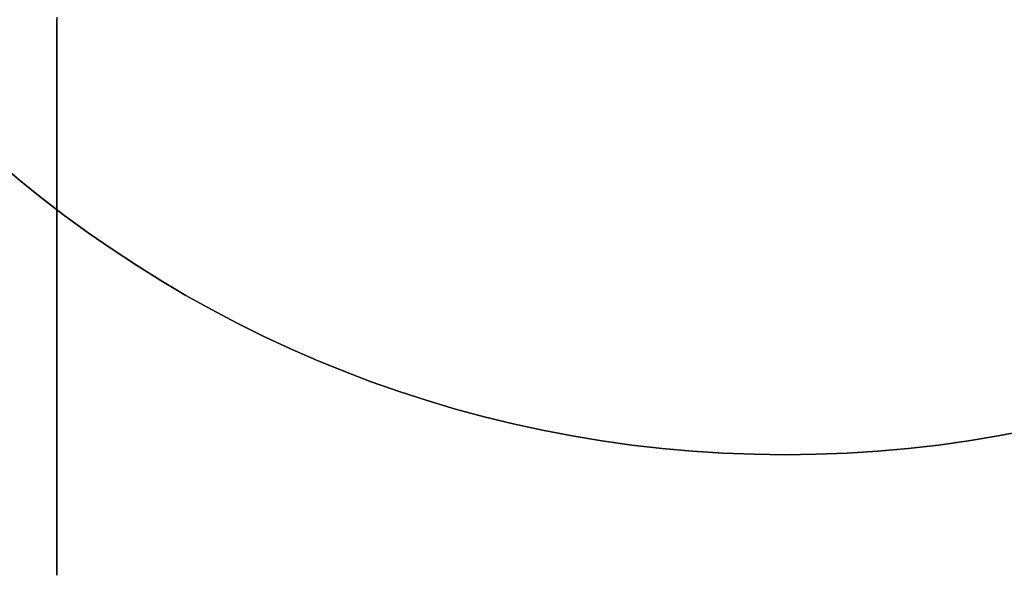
# Model space of a CAD drawing. Extents: x -4.4 to 4.4, y -6.1 to 5.8.
# Tile 10 of 157: x 3.831 to 3.9905, y -4.4096 to -4.3195. Entities that reach past the tile are written whole.
import ezdxf

# ---------------------------------------------------------------- set-up
doc = ezdxf.new("R2010")
doc.units = 0
doc.layers.get('0').update_dxf_attribs({"linetype": 'CONTINUOUS'})

# ---------------------------------------------------------------- blocks, each defined once
blk = doc.blocks.new('*U1')
blk.add_polyline3d([(3.837, -4.31906, 5.00532), (3.837, -4.3196, 5.00567), (3.837, -4.32014, 5.00602), (3.837, -4.32067, 5.00638), (3.837, -4.32121, 5.00673), (3.837, -4.32175, 5.00709), (3.837, -4.32229, 5.00746), (3.837, -4.32283, 5.00783), (3.837, -4.32337, 5.0082), (3.837, -4.32392, 5.00857), (3.837, -4.32446, 5.00895), (3.837, -4.325, 5.00932), (3.837, -4.32554, 5.00971), (3.837, -4.32609, 5.01009), (3.837, -4.32663, 5.01048), (3.837, -4.32717, 5.01087), (3.837, -4.32772, 5.01126), (3.837, -4.32826, 5.01166), (3.837, -4.3288, 5.01205), (3.837, -4.32935, 5.01246), (3.837, -4.32989, 5.01286), (3.837, -4.33043, 5.01327), (3.837, -4.33098, 5.01368), (3.837, -4.33152, 5.01409), (3.837, -4.33206, 5.0145), (3.837, -4.3326, 5.01492), (3.837, -4.33315, 5.01534), (3.837, -4.33369, 5.01576), (3.837, -4.33423, 5.01618), (3.837, -4.33477, 5.01661), (3.837, -4.33531, 5.01704), (3.837, -4.33585, 5.01747), (3.837, -4.33639, 5.01791), (3.837, -4.33693, 5.01834), (3.837, -4.33746, 5.01878), (3.837, -4.338, 5.01922), (3.837, -4.33853, 5.01967), (3.837, -4.33907, 5.02011), (3.837, -4.3396, 5.02056), (3.837, -4.34014, 5.02101), (3.837, -4.34067, 5.02146), (3.837, -4.3412, 5.02192), (3.837, -4.34173, 5.02237), (3.837, -4.34225, 5.02283), (3.837, -4.34278, 5.02329), (3.837, -4.34331, 5.02376), (3.837, -4.34383, 5.02422), (3.837, -4.34435, 5.02469), (3.837, -4.34487, 5.02516), (3.837, -4.34539, 5.02563), (3.837, -4.34591, 5.02611), (3.837, -4.34643, 5.02658), (3.837, -4.34694, 5.02706), (3.837, -4.34745, 5.02754), (3.837, -4.34797, 5.02802), (3.837, -4.34847, 5.0285), (3.837, -4.34898, 5.02899), (3.837, -4.34949, 5.02947), (3.837, -4.34999, 5.02996), (3.837, -4.35049, 5.03045), (3.837, -4.35099, 5.03094), (3.837, -4.35149, 5.03143), (3.837, -4.35199, 5.03193), (3.837, -4.35248, 5.03243), (3.837, -4.35297, 5.03292), (3.837, -4.35346, 5.03342), (3.837, -4.35395, 5.03392), (3.837, -4.35443, 5.03442), (3.837, -4.35492, 5.03493), (3.837, -4.3554, 5.03543), (3.837, -4.35588, 5.03593), (3.837, -4.35635, 5.03644), (3.837, -4.35683, 5.03695), (3.837, -4.3573, 5.03746), (3.837, -4.35777, 5.03796), (3.837, -4.35824, 5.03847), (3.837, -4.3587, 5.03898), (3.837, -4.35916, 5.0395), (3.837, -4.35962, 5.04001), (3.837, -4.36008, 5.04052), (3.837, -4.36054, 5.04103), (3.837, -4.36099, 5.04155), (3.837, -4.36144, 5.04206), (3.837, -4.36188, 5.04258), (3.837, -4.36233, 5.04309), (3.837, -4.36277, 5.04361), (3.837, -4.36321, 5.04413), (3.837, -4.36365, 5.04464), (3.837, -4.36408, 5.04516), (3.837, -4.36451, 5.04568), (3.837, -4.36494, 5.0462), (3.837, -4.36537, 5.04671), (3.837, -4.36579, 5.04723), (3.837, -4.36621, 5.04775), (3.837, -4.36663, 5.04827), (3.837, -4.36704, 5.04878), (3.837, -4.36745, 5.0493), (3.837, -4.36786, 5.04982), (3.837, -4.36827, 5.05034), (3.837, -4.36867, 5.05085), (3.837, -4.36907, 5.05137), (3.837, -4.36946, 5.05189), (3.837, -4.36986, 5.0524), (3.837, -4.37025, 5.05292), (3.837, -4.37063, 5.05343), (3.837, -4.37102, 5.05395), (3.837, -4.3714, 5.05447), (3.837, -4.37178, 5.05499), (3.837, -4.37217, 5.05552), (3.837, -4.37255, 5.05605), (3.837, -4.37293, 5.05658), (3.837, -4.37331, 5.05712), (3.837, -4.37369, 5.05766), (3.837, -4.37407, 5.0582), (3.837, -4.37444, 5.05875), (3.837, -4.37482, 5.0593), (3.837, -4.3752, 5.05985), (3.837, -4.37557, 5.0604), (3.837, -4.37595, 5.06096), (3.837, -4.37632, 5.06152), (3.837, -4.37669, 5.06209), (3.837, -4.37706, 5.06265), (3.837, -4.37743, 5.06322), (3.837, -4.3778, 5.0638), (3.837, -4.37817, 5.06437), (3.837, -4.37853, 5.06495), (3.837, -4.3789, 5.06553), (3.837, -4.37926, 5.06611), (3.837, -4.37962, 5.06669), (3.837, -4.37998, 5.06728), (3.837, -4.38034, 5.06787), (3.837, -4.3807, 5.06846), (3.837, -4.38106, 5.06905), (3.837, -4.38142, 5.06965), (3.837, -4.38177, 5.07024), (3.837, -4.38212, 5.07084), (3.837, -4.38247, 5.07144), (3.837, -4.38282, 5.07205), (3.837, -4.38317, 5.07265), (3.837, -4.38352, 5.07326), (3.837, -4.38386, 5.07387), (3.837, -4.3842, 5.07448), (3.837, -4.38455, 5.07509), (3.837, -4.38489, 5.0757), (3.837, -4.38522, 5.07632), (3.837, -4.38556, 5.07693), (3.837, -4.38589, 5.07755), (3.837, -4.38623, 5.07817), (3.837, -4.38656, 5.07879), (3.837, -4.38689, 5.07941), (3.837, -4.38721, 5.08003), (3.837, -4.38754, 5.08065), (3.837, -4.38786, 5.08128), (3.837, -4.38818, 5.0819), (3.837, -4.3885, 5.08253), (3.837, -4.38882, 5.08315), (3.837, -4.38913, 5.08378), (3.837, -4.38944, 5.08441), (3.837, -4.38975, 5.08504), (3.837, -4.39006, 5.08567), (3.837, -4.39037, 5.0863), (3.837, -4.39067, 5.08693), (3.837, -4.39097, 5.08756), (3.837, -4.39127, 5.08819), (3.837, -4.39157, 5.08882), (3.837, -4.39186, 5.08945), (3.837, -4.39215, 5.09009), (3.837, -4.39244, 5.09072), (3.837, -4.39273, 5.09135), (3.837, -4.39301, 5.09198), (3.837, -4.39329, 5.09262), (3.837, -4.39357, 5.09325), (3.837, -4.39385, 5.09388), (3.837, -4.39412, 5.09451), (3.837, -4.3944, 5.09515), (3.837, -4.39466, 5.09578), (3.837, -4.39493, 5.09641), (3.837, -4.39519, 5.09704), (3.837, -4.39545, 5.09767), (3.837, -4.39571, 5.0983), (3.837, -4.39597, 5.09893), (3.837, -4.39622, 5.09956), (3.837, -4.39647, 5.10019), (3.837, -4.39672, 5.10081), (3.837, -4.39696, 5.10144), (3.837, -4.3972, 5.10207), (3.837, -4.39744, 5.10269), (3.837, -4.39767, 5.10332), (3.837, -4.3979, 5.10394), (3.837, -4.39813, 5.10456), (3.837, -4.39836, 5.10518), (3.837, -4.39858, 5.1058), (3.837, -4.3988, 5.10642), (3.837, -4.39901, 5.10704), (3.837, -4.39922, 5.10765), (3.837, -4.39943, 5.10827), (3.837, -4.39964, 5.10888), (3.837, -4.39984, 5.10949), (3.837, -4.40004, 5.1101), (3.837, -4.40024, 5.11072), (3.837, -4.40044, 5.11134), (3.837, -4.40063, 5.11196), (3.837, -4.40082, 5.11258), (3.837, -4.40101, 5.11321), (3.837, -4.4012, 5.11384), (3.837, -4.40139, 5.11447), (3.837, -4.40158, 5.11511), (3.837, -4.40176, 5.11575), (3.837, -4.40194, 5.11639), (3.837, -4.40212, 5.11703), (3.837, -4.4023, 5.11768), (3.837, -4.40248, 5.11833), (3.837, -4.40265, 5.11898), (3.837, -4.40282, 5.11964), (3.837, -4.40299, 5.12029), (3.837, -4.40316, 5.12095), (3.837, -4.40333, 5.12161), (3.837, -4.40349, 5.12227), (3.837, -4.40366, 5.12294), (3.837, -4.40382, 5.12361), (3.837, -4.40398, 5.12427), (3.837, -4.40413, 5.12494), (3.837, -4.40429, 5.12562), (3.837, -4.40444, 5.12629), (3.837, -4.40459, 5.12697), (3.837, -4.40474, 5.12764), (3.837, -4.40489, 5.12832), (3.837, -4.40503, 5.129), (3.837, -4.40517, 5.12968), (3.837, -4.40532, 5.13037), (3.837, -4.40545, 5.13105), (3.837, -4.40559, 5.13174), (3.837, -4.40572, 5.13242), (3.837, -4.40586, 5.13311), (3.837, -4.40599, 5.1338), (3.837, -4.40611, 5.13449), (3.837, -4.40624, 5.13518), (3.837, -4.40636, 5.13587), (3.837, -4.40649, 5.13656), (3.837, -4.4066, 5.13725), (3.837, -4.40672, 5.13794), (3.837, -4.40684, 5.13864), (3.837, -4.40695, 5.13933), (3.837, -4.40706, 5.14002), (3.837, -4.40717, 5.14072), (3.837, -4.40727, 5.14141), (3.837, -4.40738, 5.14211), (3.837, -4.40748, 5.1428), (3.837, -4.40758, 5.1435), (3.837, -4.40768, 5.14419), (3.837, -4.40777, 5.14489), (3.837, -4.40786, 5.14558), (3.837, -4.40795, 5.14628), (3.837, -4.40804, 5.14697), (3.837, -4.40813, 5.14766), (3.837, -4.40821, 5.14836), (3.837, -4.40829, 5.14905), (3.837, -4.40837, 5.14974), (3.837, -4.40844, 5.15043), (3.837, -4.40852, 5.15112), (3.837, -4.40859, 5.15181), (3.837, -4.40866, 5.1525), (3.837, -4.40872, 5.15319), (3.837, -4.40879, 5.15388), (3.837, -4.40885, 5.15457), (3.837, -4.40891, 5.15525), (3.837, -4.40896, 5.15594), (3.837, -4.40902, 5.15662), (3.837, -4.40907, 5.1573), (3.837, -4.40912, 5.15798), (3.837, -4.40916, 5.15866), (3.837, -4.40921, 5.15934), (3.837, -4.40925, 5.16001), (3.837, -4.40929, 5.16069), (3.837, -4.40932, 5.16136), (3.837, -4.40936, 5.16203), (3.837, -4.40939, 5.1627), (3.837, -4.40942, 5.16337), (3.837, -4.40944, 5.16403), (3.837, -4.40947, 5.16469), (3.837, -4.40949, 5.16536), (3.837, -4.40951, 5.16601), (3.837, -4.40952, 5.16667), (3.837, -4.40953, 5.16733), (3.837, -4.40954, 5.16798), (3.837, -4.40955, 5.16863), (3.837, -4.40956, 5.16927), (3.837, -4.40956, 5.16992), (3.837, -4.40956, 5.17056), (3.837, -4.40955, 5.17121), (3.837, -4.40955, 5.17186), (3.837, -4.40954, 5.17251), (3.837, -4.40953, 5.17316), (3.837, -4.40951, 5.17381), (3.837, -4.4095, 5.17447), (3.837, -4.40948, 5.17513), (3.837, -4.40946, 5.17579), (3.837, -4.40943, 5.17646), (3.837, -4.40941, 5.17712), (3.837, -4.40938, 5.17779), (3.837, -4.40934, 5.17846), (3.837, -4.40931, 5.17913), (3.837, -4.40927, 5.17981), (3.837, -4.40923, 5.18048), (3.837, -4.40919, 5.18116), (3.837, -4.40914, 5.18184), (3.837, -4.4091, 5.18251), (3.837, -4.40905, 5.1832), (3.837, -4.40899, 5.18388), (3.837, -4.40894, 5.18456), (3.837, -4.40888, 5.18525), (3.837, -4.40882, 5.18593), (3.837, -4.40876, 5.18662), (3.837, -4.40869, 5.18731), (3.837, -4.40863, 5.188), (3.837, -4.40856, 5.18868), (3.837, -4.40849, 5.18938), (3.837, -4.40841, 5.19007), (3.837, -4.40833, 5.19076), (3.837, -4.40825, 5.19145), (3.837, -4.40817, 5.19214), (3.837, -4.40809, 5.19284), (3.837, -4.408, 5.19353), (3.837, -4.40791, 5.19423), (3.837, -4.40782, 5.19492), (3.837, -4.40773, 5.19561), (3.837, -4.40763, 5.19631), (3.837, -4.40754, 5.197), (3.837, -4.40744, 5.1977), (3.837, -4.40733, 5.19839), (3.837, -4.40723, 5.19909), (3.837, -4.40712, 5.19978), (3.837, -4.40701, 5.20048), (3.837, -4.4069, 5.20117), (3.837, -4.40679, 5.20186), (3.837, -4.40667, 5.20256), (3.837, -4.40655, 5.20325), (3.837, -4.40643, 5.20394), (3.837, -4.40631, 5.20463), (3.837, -4.40619, 5.20532), (3.837, -4.40606, 5.20601), (3.837, -4.40593, 5.2067), (3.837, -4.4058, 5.20739), (3.837, -4.40567, 5.20808), (3.837, -4.40553, 5.20876), (3.837, -4.4054, 5.20945), (3.837, -4.40526, 5.21013), (3.837, -4.40511, 5.21081), (3.837, -4.40497, 5.21149), (3.837, -4.40483, 5.21217), (3.837, -4.40468, 5.21285), (3.837, -4.40453, 5.21353), (3.837, -4.40438, 5.2142), (3.837, -4.40422, 5.21488), (3.837, -4.40407, 5.21555), (3.837, -4.40391, 5.21622), (3.837, -4.40375, 5.21688), (3.837, -4.40359, 5.21755), (3.837, -4.40342, 5.21821), (3.837, -4.40326, 5.21888), (3.837, -4.40309, 5.21954), (3.837, -4.40292, 5.22019), (3.837, -4.40275, 5.22085), (3.837, -4.40258, 5.2215), (3.837, -4.4024, 5.22215), (3.837, -4.40222, 5.2228), (3.837, -4.40205, 5.22345), (3.837, -4.40187, 5.22409), (3.837, -4.40168, 5.22473), (3.837, -4.4015, 5.22537), (3.837, -4.40131, 5.226), (3.837, -4.40112, 5.22663), (3.837, -4.40093, 5.22726), (3.837, -4.40074, 5.22789), (3.837, -4.40055, 5.22851), (3.837, -4.40035, 5.22913), (3.837, -4.40016, 5.22975), (3.837, -4.39996, 5.23036), (3.837, -4.39976, 5.23097), (3.837, -4.39955, 5.23159), (3.837, -4.39935, 5.2322), (3.837, -4.39913, 5.23282), (3.837, -4.39892, 5.23343), (3.837, -4.3987, 5.23405), (3.837, -4.39848, 5.23467), (3.837, -4.39826, 5.23529), (3.837, -4.39803, 5.23591), (3.837, -4.3978, 5.23653), (3.837, -4.39757, 5.23716), (3.837, -4.39734, 5.23778), (3.837, -4.3971, 5.23841), (3.837, -4.39686, 5.23903), (3.837, -4.39661, 5.23966), (3.837, -4.39636, 5.24029), (3.837, -4.39611, 5.24091), (3.837, -4.39586, 5.24154), (3.837, -4.3956, 5.24217), (3.837, -4.39534, 5.2428), (3.837, -4.39508, 5.24343), (3.837, -4.39482, 5.24407), (3.837, -4.39455, 5.2447), (3.837, -4.39428, 5.24533), (3.837, -4.39401, 5.24596), (3.837, -4.39373, 5.24659), (3.837, -4.39345, 5.24723), (3.837, -4.39317, 5.24786), (3.837, -4.39289, 5.24849), (3.837, -4.39261, 5.24912), (3.837, -4.39232, 5.24976), (3.837, -4.39203, 5.25039), (3.837, -4.39174, 5.25102), (3.837, -4.39144, 5.25165), (3.837, -4.39114, 5.25228), (3.837, -4.39084, 5.25292), (3.837, -4.39054, 5.25355), (3.837, -4.39024, 5.25418), (3.837, -4.38993, 5.25481), (3.837, -4.38962, 5.25544), (3.837, -4.38931, 5.25606), (3.837, -4.389, 5.25669), (3.837, -4.38868, 5.25732), (3.837, -4.38836, 5.25795), (3.837, -4.38804, 5.25857), (3.837, -4.38772, 5.2592), (3.837, -4.3874, 5.25982), (3.837, -4.38707, 5.26044), (3.837, -4.38675, 5.26106), (3.837, -4.38642, 5.26168), (3.837, -4.38608, 5.2623), (3.837, -4.38575, 5.26292), (3.837, -4.38542, 5.26354), (3.837, -4.38508, 5.26415), (3.837, -4.38474, 5.26477), (3.837, -4.3844, 5.26538), (3.837, -4.38406, 5.26599), (3.837, -4.38371, 5.2666), (3.837, -4.38337, 5.26721), (3.837, -4.38302, 5.26781), (3.837, -4.38267, 5.26841), (3.837, -4.38232, 5.26902), (3.837, -4.38197, 5.26962), (3.837, -4.38162, 5.27022), (3.837, -4.38126, 5.27081), (3.837, -4.38091, 5.27141), (3.837, -4.38055, 5.272), (3.837, -4.38019, 5.27259), (3.837, -4.37983, 5.27318), (3.837, -4.37947, 5.27376), (3.837, -4.37911, 5.27435), (3.837, -4.37874, 5.27493), (3.837, -4.37838, 5.2755), (3.837, -4.37801, 5.27608), (3.837, -4.37764, 5.27665), (3.837, -4.37727, 5.27723), (3.837, -4.3769, 5.27779), (3.837, -4.37653, 5.27836), (3.837, -4.37616, 5.27892), (3.837, -4.37579, 5.27948), (3.837, -4.37541, 5.28004), (3.837, -4.37504, 5.28059), (3.837, -4.37466, 5.28114), (3.837, -4.37428, 5.28169), (3.837, -4.37391, 5.28224), (3.837, -4.37353, 5.28278), (3.837, -4.37315, 5.28332), (3.837, -4.37277, 5.28385), (3.837, -4.37239, 5.28438), (3.837, -4.372, 5.28491), (3.837, -4.37162, 5.28544), (3.837, -4.37124, 5.28596), (3.837, -4.37085, 5.28648), (3.837, -4.37047, 5.28699), (3.837, -4.37008, 5.28751), (3.837, -4.36969, 5.28802), (3.837, -4.36929, 5.28854), (3.837, -4.3689, 5.28906), (3.837, -4.3685, 5.28957), (3.837, -4.36809, 5.29009), (3.837, -4.36769, 5.29061), (3.837, -4.36728, 5.29112), (3.837, -4.36686, 5.29164), (3.837, -4.36645, 5.29216), (3.837, -4.36603, 5.29268), (3.837, -4.36561, 5.29319), (3.837, -4.36519, 5.29371), (3.837, -4.36476, 5.29423), (3.837, -4.36433, 5.29475), (3.837, -4.3639, 5.29526), (3.837, -4.36346, 5.29578), (3.837, -4.36302, 5.2963), (3.837, -4.36258, 5.29681), (3.837, -4.36214, 5.29733), (3.837, -4.36169, 5.29785), (3.837, -4.36125, 5.29836), (3.837, -4.3608, 5.29888), (3.837, -4.36034, 5.29939), (3.837, -4.35989, 5.2999), (3.837, -4.35943, 5.30042), (3.837, -4.35897, 5.30093), (3.837, -4.3585, 5.30144), (3.837, -4.35804, 5.30195), (3.837, -4.35757, 5.30246), (3.837, -4.3571, 5.30297), (3.837, -4.35663, 5.30347), (3.837, -4.35615, 5.30398), (3.837, -4.35567, 5.30449), (3.837, -4.35519, 5.30499), (3.837, -4.35471, 5.30549), (3.837, -4.35423, 5.306), (3.837, -4.35374, 5.3065), (3.837, -4.35325, 5.307), (3.837, -4.35276, 5.3075), (3.837, -4.35227, 5.30799), (3.837, -4.35177, 5.30849), (3.837, -4.35128, 5.30898), (3.837, -4.35078, 5.30947), (3.837, -4.35028, 5.30996), (3.837, -4.34978, 5.31045), (3.837, -4.34927, 5.31094), (3.837, -4.34877, 5.31143), (3.837, -4.34826, 5.31191), (3.837, -4.34775, 5.31239), (3.837, -4.34724, 5.31287), (3.837, -4.34672, 5.31335), (3.837, -4.34621, 5.31383), (3.837, -4.34569, 5.3143), (3.837, -4.34517, 5.31478), (3.837, -4.34465, 5.31525), (3.837, -4.34413, 5.31571), (3.837, -4.34361, 5.31618), (3.837, -4.34308, 5.31665), (3.837, -4.34256, 5.31711), (3.837, -4.34203, 5.31757), (3.837, -4.3415, 5.31803), (3.837, -4.34097, 5.31848), (3.837, -4.34044, 5.31894), (3.837, -4.33991, 5.31939), (3.837, -4.33938, 5.31984), (3.837, -4.33884, 5.32028), (3.837, -4.33831, 5.32073), (3.837, -4.33777, 5.32117), (3.837, -4.33723, 5.32161), (3.837, -4.3367, 5.32205), (3.837, -4.33616, 5.32248), (3.837, -4.33562, 5.32292), (3.837, -4.33508, 5.32335), (3.837, -4.33454, 5.32378), (3.837, -4.334, 5.3242), (3.837, -4.33346, 5.32463), (3.837, -4.33292, 5.32505), (3.837, -4.33237, 5.32547), (3.837, -4.33183, 5.32588), (3.837, -4.33129, 5.32629), (3.837, -4.33074, 5.3267), (3.837, -4.3302, 5.32711), (3.837, -4.32966, 5.32752), (3.837, -4.32911, 5.32792), (3.837, -4.32857, 5.32832), (3.837, -4.32803, 5.32872), (3.837, -4.32748, 5.32911), (3.837, -4.32694, 5.3295), (3.837, -4.3264, 5.32989), (3.837, -4.32585, 5.33028), (3.837, -4.32531, 5.33066), (3.837, -4.32477, 5.33104), (3.837, -4.32423, 5.33142), (3.837, -4.32368, 5.3318), (3.837, -4.32314, 5.33217), (3.837, -4.3226, 5.33254), (3.837, -4.32206, 5.3329), (3.837, -4.32152, 5.33326), (3.837, -4.32098, 5.33362), (3.837, -4.32044, 5.33398), (3.837, -4.31991, 5.33434), (3.837, -4.31937, 5.33469)])
blk.add_polyline3d([(3.837, -4.31906, 5.00532), (3.837, -4.3196, 5.00567), (3.837, -4.32014, 5.00602), (3.837, -4.32067, 5.00638), (3.837, -4.32121, 5.00673), (3.837, -4.32175, 5.00709), (3.837, -4.32229, 5.00746), (3.837, -4.32283, 5.00783), (3.837, -4.32337, 5.0082), (3.837, -4.32392, 5.00857), (3.837, -4.32446, 5.00895), (3.837, -4.325, 5.00932), (3.837, -4.32554, 5.00971), (3.837, -4.32609, 5.01009), (3.837, -4.32663, 5.01048), (3.837, -4.32717, 5.01087), (3.837, -4.32772, 5.01126), (3.837, -4.32826, 5.01166), (3.837, -4.3288, 5.01205), (3.837, -4.32935, 5.01246), (3.837, -4.32989, 5.01286), (3.837, -4.33043, 5.01327), (3.837, -4.33098, 5.01368), (3.837, -4.33152, 5.01409), (3.837, -4.33206, 5.0145), (3.837, -4.3326, 5.01492), (3.837, -4.33315, 5.01534), (3.837, -4.33369, 5.01576), (3.837, -4.33423, 5.01618), (3.837, -4.33477, 5.01661), (3.837, -4.33531, 5.01704), (3.837, -4.33585, 5.01747), (3.837, -4.33639, 5.01791), (3.837, -4.33693, 5.01834), (3.837, -4.33746, 5.01878), (3.837, -4.338, 5.01922), (3.837, -4.33853, 5.01967), (3.837, -4.33907, 5.02011), (3.837, -4.3396, 5.02056), (3.837, -4.34014, 5.02101), (3.837, -4.34067, 5.02146), (3.837, -4.3412, 5.02192), (3.837, -4.34173, 5.02237), (3.837, -4.34225, 5.02283), (3.837, -4.34278, 5.02329), (3.837, -4.34331, 5.02376), (3.837, -4.34383, 5.02422), (3.837, -4.34435, 5.02469), (3.837, -4.34487, 5.02516), (3.837, -4.34539, 5.02563), (3.837, -4.34591, 5.02611), (3.837, -4.34643, 5.02658), (3.837, -4.34694, 5.02706), (3.837, -4.34745, 5.02754), (3.837, -4.34797, 5.02802), (3.837, -4.34847, 5.0285), (3.837, -4.34898, 5.02899), (3.837, -4.34949, 5.02947), (3.837, -4.34999, 5.02996), (3.837, -4.35049, 5.03045), (3.837, -4.35099, 5.03094), (3.837, -4.35149, 5.03143), (3.837, -4.35199, 5.03193), (3.837, -4.35248, 5.03243), (3.837, -4.35297, 5.03292), (3.837, -4.35346, 5.03342), (3.837, -4.35395, 5.03392), (3.837, -4.35443, 5.03442), (3.837, -4.35492, 5.03493), (3.837, -4.3554, 5.03543), (3.837, -4.35588, 5.03593), (3.837, -4.35635, 5.03644), (3.837, -4.35683, 5.03695), (3.837, -4.3573, 5.03746), (3.837, -4.35777, 5.03796), (3.837, -4.35824, 5.03847), (3.837, -4.3587, 5.03898), (3.837, -4.35916, 5.0395), (3.837, -4.35962, 5.04001), (3.837, -4.36008, 5.04052), (3.837, -4.36054, 5.04103), (3.837, -4.36099, 5.04155), (3.837, -4.36144, 5.04206), (3.837, -4.36188, 5.04258), (3.837, -4.36233, 5.04309), (3.837, -4.36277, 5.04361), (3.837, -4.36321, 5.04413), (3.837, -4.36365, 5.04464), (3.837, -4.36408, 5.04516), (3.837, -4.36451, 5.04568), (3.837, -4.36494, 5.0462), (3.837, -4.36537, 5.04671), (3.837, -4.36579, 5.04723), (3.837, -4.36621, 5.04775), (3.837, -4.36663, 5.04827), (3.837, -4.36704, 5.04878), (3.837, -4.36745, 5.0493), (3.837, -4.36786, 5.04982), (3.837, -4.36827, 5.05034), (3.837, -4.36867, 5.05085), (3.837, -4.36907, 5.05137), (3.837, -4.36946, 5.05189), (3.837, -4.36986, 5.0524), (3.837, -4.37025, 5.05292), (3.837, -4.37063, 5.05343), (3.837, -4.37102, 5.05395), (3.837, -4.3714, 5.05447), (3.837, -4.37178, 5.05499), (3.837, -4.37217, 5.05552), (3.837, -4.37255, 5.05605), (3.837, -4.37293, 5.05658), (3.837, -4.37331, 5.05712), (3.837, -4.37369, 5.05766), (3.837, -4.37407, 5.0582), (3.837, -4.37444, 5.05875), (3.837, -4.37482, 5.0593), (3.837, -4.3752, 5.05985), (3.837, -4.37557, 5.0604), (3.837, -4.37595, 5.06096), (3.837, -4.37632, 5.06152), (3.837, -4.37669, 5.06209), (3.837, -4.37706, 5.06265), (3.837, -4.37743, 5.06322), (3.837, -4.3778, 5.0638), (3.837, -4.37817, 5.06437), (3.837, -4.37853, 5.06495), (3.837, -4.3789, 5.06553), (3.837, -4.37926, 5.06611), (3.837, -4.37962, 5.06669), (3.837, -4.37998, 5.06728), (3.837, -4.38034, 5.06787), (3.837, -4.3807, 5.06846), (3.837, -4.38106, 5.06905), (3.837, -4.38142, 5.06965), (3.837, -4.38177, 5.07024), (3.837, -4.38212, 5.07084), (3.837, -4.38247, 5.07144), (3.837, -4.38282, 5.07205), (3.837, -4.38317, 5.07265), (3.837, -4.38352, 5.07326), (3.837, -4.38386, 5.07387), (3.837, -4.3842, 5.07448), (3.837, -4.38455, 5.07509), (3.837, -4.38489, 5.0757), (3.837, -4.38522, 5.07632), (3.837, -4.38556, 5.07693), (3.837, -4.38589, 5.07755), (3.837, -4.38623, 5.07817), (3.837, -4.38656, 5.07879), (3.837, -4.38689, 5.07941), (3.837, -4.38721, 5.08003), (3.837, -4.38754, 5.08065), (3.837, -4.38786, 5.08128), (3.837, -4.38818, 5.0819), (3.837, -4.3885, 5.08253), (3.837, -4.38882, 5.08315), (3.837, -4.38913, 5.08378), (3.837, -4.38944, 5.08441), (3.837, -4.38975, 5.08504), (3.837, -4.39006, 5.08567), (3.837, -4.39037, 5.0863), (3.837, -4.39067, 5.08693), (3.837, -4.39097, 5.08756), (3.837, -4.39127, 5.08819), (3.837, -4.39157, 5.08882), (3.837, -4.39186, 5.08945), (3.837, -4.39215, 5.09009), (3.837, -4.39244, 5.09072), (3.837, -4.39273, 5.09135), (3.837, -4.39301, 5.09198), (3.837, -4.39329, 5.09262), (3.837, -4.39357, 5.09325), (3.837, -4.39385, 5.09388), (3.837, -4.39412, 5.09451), (3.837, -4.3944, 5.09515), (3.837, -4.39466, 5.09578), (3.837, -4.39493, 5.09641), (3.837, -4.39519, 5.09704), (3.837, -4.39545, 5.09767), (3.837, -4.39571, 5.0983), (3.837, -4.39597, 5.09893), (3.837, -4.39622, 5.09956), (3.837, -4.39647, 5.10019), (3.837, -4.39672, 5.10081), (3.837, -4.39696, 5.10144), (3.837, -4.3972, 5.10207), (3.837, -4.39744, 5.10269), (3.837, -4.39767, 5.10332), (3.837, -4.3979, 5.10394), (3.837, -4.39813, 5.10456), (3.837, -4.39836, 5.10518), (3.837, -4.39858, 5.1058), (3.837, -4.3988, 5.10642), (3.837, -4.39901, 5.10704), (3.837, -4.39922, 5.10765), (3.837, -4.39943, 5.10827), (3.837, -4.39964, 5.10888), (3.837, -4.39984, 5.10949), (3.837, -4.40004, 5.1101), (3.837, -4.40024, 5.11072), (3.837, -4.40044, 5.11134), (3.837, -4.40063, 5.11196), (3.837, -4.40082, 5.11258), (3.837, -4.40101, 5.11321), (3.837, -4.4012, 5.11384), (3.837, -4.40139, 5.11447), (3.837, -4.40158, 5.11511), (3.837, -4.40176, 5.11575), (3.837, -4.40194, 5.11639), (3.837, -4.40212, 5.11703), (3.837, -4.4023, 5.11768), (3.837, -4.40248, 5.11833), (3.837, -4.40265, 5.11898), (3.837, -4.40282, 5.11964), (3.837, -4.40299, 5.12029), (3.837, -4.40316, 5.12095), (3.837, -4.40333, 5.12161), (3.837, -4.40349, 5.12227), (3.837, -4.40366, 5.12294), (3.837, -4.40382, 5.12361), (3.837, -4.40398, 5.12427), (3.837, -4.40413, 5.12494), (3.837, -4.40429, 5.12562), (3.837, -4.40444, 5.12629), (3.837, -4.40459, 5.12697), (3.837, -4.40474, 5.12764), (3.837, -4.40489, 5.12832), (3.837, -4.40503, 5.129), (3.837, -4.40517, 5.12968), (3.837, -4.40532, 5.13037), (3.837, -4.40545, 5.13105), (3.837, -4.40559, 5.13174), (3.837, -4.40572, 5.13242), (3.837, -4.40586, 5.13311), (3.837, -4.40599, 5.1338), (3.837, -4.40611, 5.13449), (3.837, -4.40624, 5.13518), (3.837, -4.40636, 5.13587), (3.837, -4.40649, 5.13656), (3.837, -4.4066, 5.13725), (3.837, -4.40672, 5.13794), (3.837, -4.40684, 5.13864), (3.837, -4.40695, 5.13933), (3.837, -4.40706, 5.14002), (3.837, -4.40717, 5.14072), (3.837, -4.40727, 5.14141), (3.837, -4.40738, 5.14211), (3.837, -4.40748, 5.1428), (3.837, -4.40758, 5.1435), (3.837, -4.40768, 5.14419), (3.837, -4.40777, 5.14489), (3.837, -4.40786, 5.14558), (3.837, -4.40795, 5.14628), (3.837, -4.40804, 5.14697), (3.837, -4.40813, 5.14766), (3.837, -4.40821, 5.14836), (3.837, -4.40829, 5.14905), (3.837, -4.40837, 5.14974), (3.837, -4.40844, 5.15043), (3.837, -4.40852, 5.15112), (3.837, -4.40859, 5.15181), (3.837, -4.40866, 5.1525), (3.837, -4.40872, 5.15319), (3.837, -4.40879, 5.15388), (3.837, -4.40885, 5.15457), (3.837, -4.40891, 5.15525), (3.837, -4.40896, 5.15594), (3.837, -4.40902, 5.15662), (3.837, -4.40907, 5.1573), (3.837, -4.40912, 5.15798), (3.837, -4.40916, 5.15866), (3.837, -4.40921, 5.15934), (3.837, -4.40925, 5.16001), (3.837, -4.40929, 5.16069), (3.837, -4.40932, 5.16136), (3.837, -4.40936, 5.16203), (3.837, -4.40939, 5.1627), (3.837, -4.40942, 5.16337), (3.837, -4.40944, 5.16403), (3.837, -4.40947, 5.16469), (3.837, -4.40949, 5.16536), (3.837, -4.40951, 5.16601), (3.837, -4.40952, 5.16667), (3.837, -4.40953, 5.16733), (3.837, -4.40954, 5.16798), (3.837, -4.40955, 5.16863), (3.837, -4.40956, 5.16927), (3.837, -4.40956, 5.16992), (3.837, -4.40956, 5.17056), (3.837, -4.40955, 5.17121), (3.837, -4.40955, 5.17186), (3.837, -4.40954, 5.17251), (3.837, -4.40953, 5.17316), (3.837, -4.40951, 5.17381), (3.837, -4.4095, 5.17447), (3.837, -4.40948, 5.17513), (3.837, -4.40946, 5.17579), (3.837, -4.40943, 5.17646), (3.837, -4.40941, 5.17712), (3.837, -4.40938, 5.17779), (3.837, -4.40934, 5.17846), (3.837, -4.40931, 5.17913), (3.837, -4.40927, 5.17981), (3.837, -4.40923, 5.18048), (3.837, -4.40919, 5.18116), (3.837, -4.40914, 5.18184), (3.837, -4.4091, 5.18251), (3.837, -4.40905, 5.1832), (3.837, -4.40899, 5.18388), (3.837, -4.40894, 5.18456), (3.837, -4.40888, 5.18525), (3.837, -4.40882, 5.18593), (3.837, -4.40876, 5.18662), (3.837, -4.40869, 5.18731), (3.837, -4.40863, 5.188), (3.837, -4.40856, 5.18868), (3.837, -4.40849, 5.18938), (3.837, -4.40841, 5.19007), (3.837, -4.40833, 5.19076), (3.837, -4.40825, 5.19145), (3.837, -4.40817, 5.19214), (3.837, -4.40809, 5.19284), (3.837, -4.408, 5.19353), (3.837, -4.40791, 5.19423), (3.837, -4.40782, 5.19492), (3.837, -4.40773, 5.19561), (3.837, -4.40763, 5.19631), (3.837, -4.40754, 5.197), (3.837, -4.40744, 5.1977), (3.837, -4.40733, 5.19839), (3.837, -4.40723, 5.19909), (3.837, -4.40712, 5.19978), (3.837, -4.40701, 5.20048), (3.837, -4.4069, 5.20117), (3.837, -4.40679, 5.20186), (3.837, -4.40667, 5.20256), (3.837, -4.40655, 5.20325), (3.837, -4.40643, 5.20394), (3.837, -4.40631, 5.20463), (3.837, -4.40619, 5.20532), (3.837, -4.40606, 5.20601), (3.837, -4.40593, 5.2067), (3.837, -4.4058, 5.20739), (3.837, -4.40567, 5.20808), (3.837, -4.40553, 5.20876), (3.837, -4.4054, 5.20945), (3.837, -4.40526, 5.21013), (3.837, -4.40511, 5.21081), (3.837, -4.40497, 5.21149), (3.837, -4.40483, 5.21217), (3.837, -4.40468, 5.21285), (3.837, -4.40453, 5.21353), (3.837, -4.40438, 5.2142), (3.837, -4.40422, 5.21488), (3.837, -4.40407, 5.21555), (3.837, -4.40391, 5.21622), (3.837, -4.40375, 5.21688), (3.837, -4.40359, 5.21755), (3.837, -4.40342, 5.21821), (3.837, -4.40326, 5.21888), (3.837, -4.40309, 5.21954), (3.837, -4.40292, 5.22019), (3.837, -4.40275, 5.22085), (3.837, -4.40258, 5.2215), (3.837, -4.4024, 5.22215), (3.837, -4.40222, 5.2228), (3.837, -4.40205, 5.22345), (3.837, -4.40187, 5.22409), (3.837, -4.40168, 5.22473), (3.837, -4.4015, 5.22537), (3.837, -4.40131, 5.226), (3.837, -4.40112, 5.22663), (3.837, -4.40093, 5.22726), (3.837, -4.40074, 5.22789), (3.837, -4.40055, 5.22851), (3.837, -4.40035, 5.22913), (3.837, -4.40016, 5.22975), (3.837, -4.39996, 5.23036), (3.837, -4.39976, 5.23097), (3.837, -4.39955, 5.23159), (3.837, -4.39935, 5.2322), (3.837, -4.39913, 5.23282), (3.837, -4.39892, 5.23343), (3.837, -4.3987, 5.23405), (3.837, -4.39848, 5.23467), (3.837, -4.39826, 5.23529), (3.837, -4.39803, 5.23591), (3.837, -4.3978, 5.23653), (3.837, -4.39757, 5.23716), (3.837, -4.39734, 5.23778), (3.837, -4.3971, 5.23841), (3.837, -4.39686, 5.23903), (3.837, -4.39661, 5.23966), (3.837, -4.39636, 5.24029), (3.837, -4.39611, 5.24091), (3.837, -4.39586, 5.24154), (3.837, -4.3956, 5.24217), (3.837, -4.39534, 5.2428), (3.837, -4.39508, 5.24343), (3.837, -4.39482, 5.24407), (3.837, -4.39455, 5.2447), (3.837, -4.39428, 5.24533), (3.837, -4.39401, 5.24596), (3.837, -4.39373, 5.24659), (3.837, -4.39345, 5.24723), (3.837, -4.39317, 5.24786), (3.837, -4.39289, 5.24849), (3.837, -4.39261, 5.24912), (3.837, -4.39232, 5.24976), (3.837, -4.39203, 5.25039), (3.837, -4.39174, 5.25102), (3.837, -4.39144, 5.25165), (3.837, -4.39114, 5.25228), (3.837, -4.39084, 5.25292), (3.837, -4.39054, 5.25355), (3.837, -4.39024, 5.25418), (3.837, -4.38993, 5.25481), (3.837, -4.38962, 5.25544), (3.837, -4.38931, 5.25606), (3.837, -4.389, 5.25669), (3.837, -4.38868, 5.25732), (3.837, -4.38836, 5.25795), (3.837, -4.38804, 5.25857), (3.837, -4.38772, 5.2592), (3.837, -4.3874, 5.25982), (3.837, -4.38707, 5.26044), (3.837, -4.38675, 5.26106), (3.837, -4.38642, 5.26168), (3.837, -4.38608, 5.2623), (3.837, -4.38575, 5.26292), (3.837, -4.38542, 5.26354), (3.837, -4.38508, 5.26415), (3.837, -4.38474, 5.26477), (3.837, -4.3844, 5.26538), (3.837, -4.38406, 5.26599), (3.837, -4.38371, 5.2666), (3.837, -4.38337, 5.26721), (3.837, -4.38302, 5.26781), (3.837, -4.38267, 5.26841), (3.837, -4.38232, 5.26902), (3.837, -4.38197, 5.26962), (3.837, -4.38162, 5.27022), (3.837, -4.38126, 5.27081), (3.837, -4.38091, 5.27141), (3.837, -4.38055, 5.272), (3.837, -4.38019, 5.27259), (3.837, -4.37983, 5.27318), (3.837, -4.37947, 5.27376), (3.837, -4.37911, 5.27435), (3.837, -4.37874, 5.27493), (3.837, -4.37838, 5.2755), (3.837, -4.37801, 5.27608), (3.837, -4.37764, 5.27665), (3.837, -4.37727, 5.27723), (3.837, -4.3769, 5.27779), (3.837, -4.37653, 5.27836), (3.837, -4.37616, 5.27892), (3.837, -4.37579, 5.27948), (3.837, -4.37541, 5.28004), (3.837, -4.37504, 5.28059), (3.837, -4.37466, 5.28114), (3.837, -4.37428, 5.28169), (3.837, -4.37391, 5.28224), (3.837, -4.37353, 5.28278), (3.837, -4.37315, 5.28332), (3.837, -4.37277, 5.28385), (3.837, -4.37239, 5.28438), (3.837, -4.372, 5.28491), (3.837, -4.37162, 5.28544), (3.837, -4.37124, 5.28596), (3.837, -4.37085, 5.28648), (3.837, -4.37047, 5.28699), (3.837, -4.37008, 5.28751), (3.837, -4.36969, 5.28802), (3.837, -4.36929, 5.28854), (3.837, -4.3689, 5.28906), (3.837, -4.3685, 5.28957), (3.837, -4.36809, 5.29009), (3.837, -4.36769, 5.29061), (3.837, -4.36728, 5.29112), (3.837, -4.36686, 5.29164), (3.837, -4.36645, 5.29216), (3.837, -4.36603, 5.29268), (3.837, -4.36561, 5.29319), (3.837, -4.36519, 5.29371), (3.837, -4.36476, 5.29423), (3.837, -4.36433, 5.29475), (3.837, -4.3639, 5.29526), (3.837, -4.36346, 5.29578), (3.837, -4.36302, 5.2963), (3.837, -4.36258, 5.29681), (3.837, -4.36214, 5.29733), (3.837, -4.36169, 5.29785), (3.837, -4.36125, 5.29836), (3.837, -4.3608, 5.29888), (3.837, -4.36034, 5.29939), (3.837, -4.35989, 5.2999), (3.837, -4.35943, 5.30042), (3.837, -4.35897, 5.30093), (3.837, -4.3585, 5.30144), (3.837, -4.35804, 5.30195), (3.837, -4.35757, 5.30246), (3.837, -4.3571, 5.30297), (3.837, -4.35663, 5.30347), (3.837, -4.35615, 5.30398), (3.837, -4.35567, 5.30449), (3.837, -4.35519, 5.30499), (3.837, -4.35471, 5.30549), (3.837, -4.35423, 5.306), (3.837, -4.35374, 5.3065), (3.837, -4.35325, 5.307), (3.837, -4.35276, 5.3075), (3.837, -4.35227, 5.30799), (3.837, -4.35177, 5.30849), (3.837, -4.35128, 5.30898), (3.837, -4.35078, 5.30947), (3.837, -4.35028, 5.30996), (3.837, -4.34978, 5.31045), (3.837, -4.34927, 5.31094), (3.837, -4.34877, 5.31143), (3.837, -4.34826, 5.31191), (3.837, -4.34775, 5.31239), (3.837, -4.34724, 5.31287), (3.837, -4.34672, 5.31335), (3.837, -4.34621, 5.31383), (3.837, -4.34569, 5.3143), (3.837, -4.34517, 5.31478), (3.837, -4.34465, 5.31525), (3.837, -4.34413, 5.31571), (3.837, -4.34361, 5.31618), (3.837, -4.34308, 5.31665), (3.837, -4.34256, 5.31711), (3.837, -4.34203, 5.31757), (3.837, -4.3415, 5.31803), (3.837, -4.34097, 5.31848), (3.837, -4.34044, 5.31894), (3.837, -4.33991, 5.31939), (3.837, -4.33938, 5.31984), (3.837, -4.33884, 5.32028), (3.837, -4.33831, 5.32073), (3.837, -4.33777, 5.32117), (3.837, -4.33723, 5.32161), (3.837, -4.3367, 5.32205), (3.837, -4.33616, 5.32248), (3.837, -4.33562, 5.32292), (3.837, -4.33508, 5.32335), (3.837, -4.33454, 5.32378), (3.837, -4.334, 5.3242), (3.837, -4.33346, 5.32463), (3.837, -4.33292, 5.32505), (3.837, -4.33237, 5.32547), (3.837, -4.33183, 5.32588), (3.837, -4.33129, 5.32629), (3.837, -4.33074, 5.3267), (3.837, -4.3302, 5.32711), (3.837, -4.32966, 5.32752), (3.837, -4.32911, 5.32792), (3.837, -4.32857, 5.32832), (3.837, -4.32803, 5.32872), (3.837, -4.32748, 5.32911), (3.837, -4.32694, 5.3295), (3.837, -4.3264, 5.32989), (3.837, -4.32585, 5.33028), (3.837, -4.32531, 5.33066), (3.837, -4.32477, 5.33104), (3.837, -4.32423, 5.33142), (3.837, -4.32368, 5.3318), (3.837, -4.32314, 5.33217), (3.837, -4.3226, 5.33254), (3.837, -4.32206, 5.3329), (3.837, -4.32152, 5.33326), (3.837, -4.32098, 5.33362), (3.837, -4.32044, 5.33398), (3.837, -4.31991, 5.33434), (3.837, -4.31937, 5.33469)])
blk.add_circle((3.955, -4.195, 5.25), 0.195)
at = {"extrusion": (0, 0, -1)}
for centre in [(-3.955, -4.195, -5.31), (-3.955, -4.195, -5.31), (-3.955, -4.195, -5.25)]:
    blk.add_circle(centre, 0.195, dxfattribs=at)

msp = doc.modelspace()

# ---------------------------------------------------------------- block references
msp.add_blockref('*U1', (0, 0))

doc.saveas('drawing.dxf')
